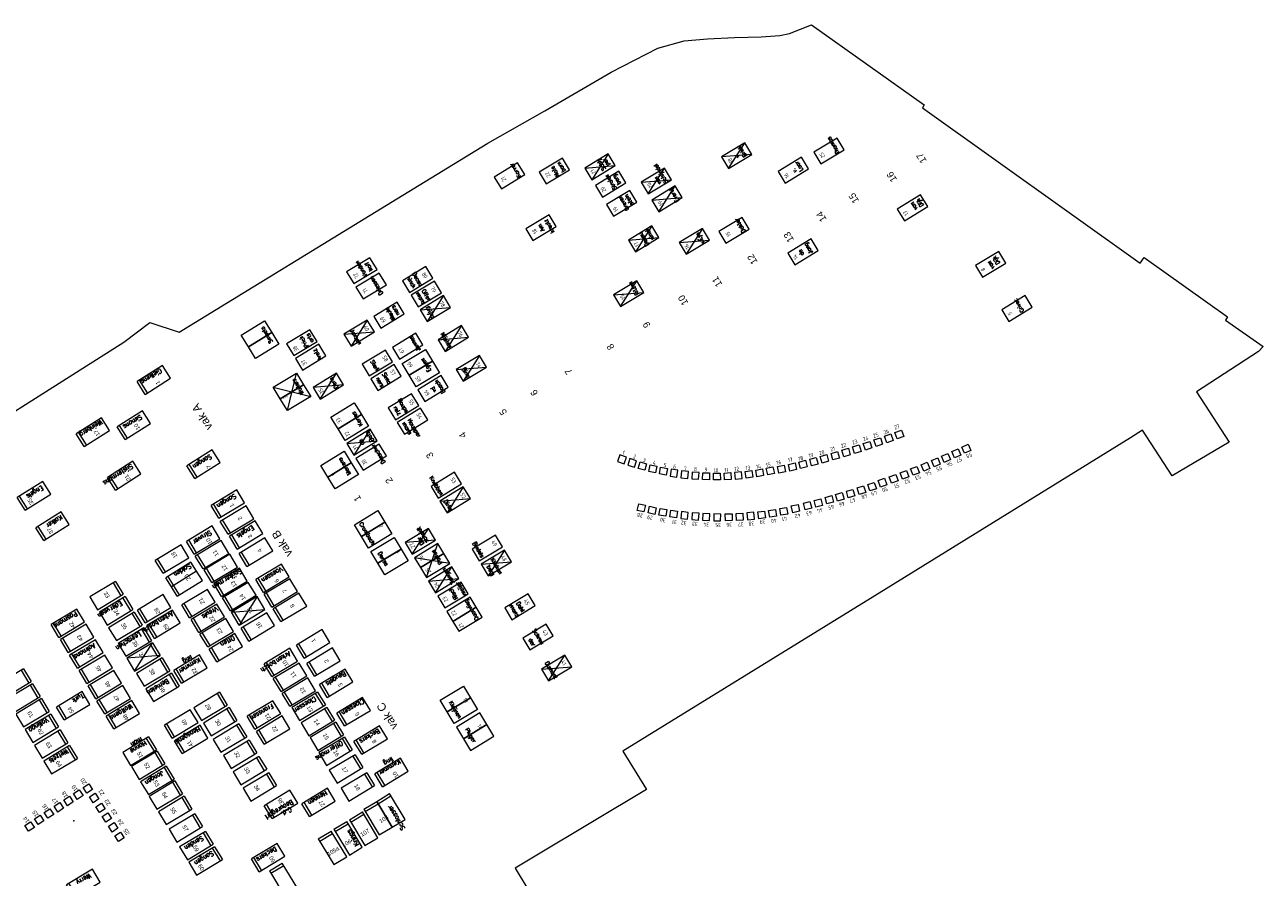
# Model space of a CAD drawing. Header units: metres. Extents: x 200982 to 204048, y 317766 to 321161.
# Tile 4 of 20: x 202531 to 202621, y 318221 to 318284. Entities that reach past the tile are written whole.
import ezdxf
from ezdxf.enums import TextEntityAlignment as Align

# ---------------------------------------------------------------- set-up
doc = ezdxf.new("R2010")
doc.units = ezdxf.units.M
doc.header["$MEASUREMENT"] = 0
for name, color, linetype, lineweight in [('Familiegraven', 140, 'Continuous', 13), ('Geruimd graf', 234, 'Continuous', 13), ('Namen burgelijke stand', 7, 'Continuous', 13), ('Nummers burgelijke stand', 7, 'Continuous', 13), ('Onbegroeid terreindeel', 7, 'Continuous', 13), ('Uit te geven graven', 12, 'Continuous', 13), ('Urnen', 200, 'Continuous', 13), ('Verhuurde graven', 150, 'Continuous', 13), ('Verwijderde graven', 1, 'Continuous', 13)]:
    doc.layers.add(name, color=color, linetype=linetype, lineweight=lineweight)
doc.styles.add('Style-arial', font='arial.shx')
doc.styles.add('Style-dim', font='dim.shx')
doc.styles.add('Style-font19', font='font19.shx')
doc.styles.add('Style-simplex', font='simplex.shx')

# ---------------------------------------------------------------- blocks, each defined once
blk = doc.blocks.new('*U4')
at = {"layer": 'Verhuurde graven', "linetype": 'Continuous'}
for p, q in [((0.066, 0.104), (-0.1226, -0.0096)), ((0.1226, 0.0098), (0.066, 0.104)), ((-0.0488, -0.0934), (-0.1054, 0.0008)), ((-0.0658, -0.1038), (0.1226, 0.0098)), ((-0.0658, -0.1038), (-0.1226, -0.0096))]:
    blk.add_line(p, q, dxfattribs=at)
blk = doc.blocks.new('*U6')
at = {"layer": 'Uit te geven graven', "linetype": 'Continuous'}
for p, q in [((0.066, 0.104), (-0.1226, -0.0096)), ((0.1226, 0.0097), (0.066, 0.104)), ((-0.0488, -0.0934), (-0.1055, 0.0007)), ((-0.0658, -0.1039), (0.1226, 0.0097)), ((-0.0658, -0.1039), (-0.1226, -0.0096))]:
    blk.add_line(p, q, dxfattribs=at)
blk = doc.blocks.new('*U7')
at = {"layer": 'Verwijderde graven', "linetype": 'Continuous'}
for p, q in [((0.066, 0.104), (-0.1226, -0.0096)), ((0.1226, 0.0098), (0.066, 0.104)), ((-0.0488, -0.0934), (-0.1054, 0.0008)), ((-0.0658, -0.1038), (0.1226, 0.0098)), ((-0.0658, -0.1038), (-0.1226, -0.0096))]:
    blk.add_line(p, q, dxfattribs=at)
blk = doc.blocks.new('*U12')
at = {"layer": 'Verwijderde graven', "linetype": 'Continuous'}
for p, q in [((0.066, 0.104), (-0.1226, -0.0095)), ((0.1225, 0.0098), (0.066, 0.104)), ((-0.0488, -0.0934), (-0.1054, 0.0008)), ((-0.0659, -0.1038), (0.1225, 0.0098)), ((-0.0659, -0.1038), (-0.1226, -0.0095))]:
    blk.add_line(p, q, dxfattribs=at)
blk = doc.blocks.new('*U14')
at = {"layer": 'Uit te geven graven', "linetype": 'Continuous'}
for p, q in [((0.066, 0.104), (-0.1226, -0.0096)), ((0.1227, 0.0098), (0.066, 0.104)), ((-0.0488, -0.0935), (-0.1054, 0.0007)), ((-0.0657, -0.1038), (0.1227, 0.0098)), ((-0.0657, -0.1038), (-0.1226, -0.0096))]:
    blk.add_line(p, q, dxfattribs=at)
blk = doc.blocks.new('*U198')
at = {"layer": 'Familiegraven', "linetype": 'Continuous'}
for p, q in [((0.066, 0.1041), (-0.1226, -0.0096)), ((0.1227, 0.0098), (0.066, 0.1041)), ((-0.0488, -0.0934), (-0.1053, 0.0008)), ((-0.0657, -0.1038), (0.1227, 0.0098)), ((-0.0657, -0.1038), (-0.1226, -0.0096))]:
    blk.add_line(p, q, dxfattribs=at)

msp = doc.modelspace()

# ---------------------------------------------------------------- linework, layer by layer
at = {"layer": 'Familiegraven', "linetype": 'Continuous'}
for p, q in [((202542.795, 318244.482), (202540.952, 318243.328)), ((202543.215, 318243.811), (202542.795, 318244.482)), ((202541.373, 318242.658), (202540.952, 318243.328)), ((202541.1, 318243.421), (202541.52, 318242.75)), ((202543.216, 318243.812), (202541.373, 318242.658)), ((202541.794, 318241.988), (202543.635, 318243.14)), ((202543.635, 318243.14), (202543.215, 318243.811)), ((202541.794, 318241.988), (202541.373, 318242.658)), ((202541.52, 318242.75), (202541.94, 318242.079))]:
    msp.add_line(p, q, dxfattribs=at)
at = {"layer": 'Familiegraven', "linetype": 'Continuous', "flags": 128}
for points in [[(202546.489, 318261.104), (202548.199, 318262.141), (202548.717, 318261.286), (202547.008, 318260.249)], [(202547.008, 318260.249), (202548.717, 318261.286), (202549.236, 318260.431), (202547.526, 318259.394)], [(202558.263, 318259.018), (202559.973, 318260.055), (202560.492, 318259.2), (202558.782, 318258.163)], [(202558.782, 318258.163), (202560.492, 318259.2), (202561.01, 318258.345), (202559.3, 318257.308)], [(202548.828, 318257.282), (202550.538, 318258.319), (202551.057, 318257.464), (202549.347, 318256.427)], [(202549.347, 318256.427), (202551.057, 318257.464), (202551.575, 318256.609), (202549.865, 318255.572)], [(202553.06, 318255.096), (202554.77, 318256.133), (202555.288, 318255.278), (202553.579, 318254.241)], [(202553.579, 318254.241), (202555.288, 318255.278), (202555.807, 318254.423), (202554.097, 318253.386)], [(202552.321, 318251.561), (202554.031, 318252.598), (202554.549, 318251.743), (202552.84, 318250.706)], [(202552.84, 318250.706), (202554.549, 318251.743), (202555.068, 318250.888), (202553.358, 318249.851)], [(202554.776, 318247.218), (202556.486, 318248.255), (202557.005, 318247.4), (202555.294, 318246.363)], [(202555.294, 318246.363), (202557.005, 318247.4), (202557.523, 318246.545), (202555.813, 318245.508)], [(202555.969, 318245.251), (202557.679, 318246.288), (202558.198, 318245.433), (202556.487, 318244.396)], [(202556.487, 318244.396), (202558.198, 318245.433), (202558.716, 318244.578), (202557.006, 318243.541)], [(202560.877, 318245.834), (202559.167, 318244.798), (202559.607, 318244.072), (202561.318, 318245.108)], [(202561.318, 318245.108), (202559.608, 318244.072), (202560.048, 318243.345), (202561.758, 318244.381)], [(202563.262, 318241.902), (202561.551, 318240.865), (202561.992, 318240.138), (202563.703, 318241.175)], [(202563.703, 318241.175), (202561.991, 318240.138), (202562.432, 318239.411), (202564.143, 318240.448)], [(202561.055, 318234.363), (202562.765, 318235.4), (202563.283, 318234.545), (202561.573, 318233.508)], [(202561.573, 318233.508), (202563.283, 318234.545), (202563.802, 318233.69), (202562.092, 318232.653)], [(202563.958, 318233.433), (202562.248, 318232.396), (202562.766, 318231.541), (202564.476, 318232.578)], [(202564.476, 318232.578), (202562.766, 318231.541), (202563.285, 318230.686), (202564.995, 318231.723)]]:
    msp.add_lwpolyline(points, close=True, dxfattribs=at)
at = {"layer": 'Geruimd graf'}
for p, q in [((202582.189, 318273.293), (202583.381, 318275.185)), ((202573.369, 318274.365), (202572.177, 318272.473)), ((202583.899, 318274.33), (202581.671, 318274.148)), ((202571.659, 318273.328), (202573.887, 318273.51)), ((202576.293, 318271.435), (202577.485, 318273.327)), ((202575.775, 318272.29), (202578.003, 318272.472)), ((202577.087, 318270.124), (202578.279, 318272.016)), ((202576.569, 318270.979), (202578.797, 318271.161)), ((202576.569, 318269.087), (202575.377, 318267.195)), ((202580.287, 318268.909), (202579.095, 318267.017)), ((202574.859, 318268.05), (202577.087, 318268.232)), ((202578.577, 318267.872), (202580.805, 318268.054)), ((202574.269, 318263.189), (202575.461, 318265.081)), ((202573.751, 318264.044), (202575.979, 318264.226)), ((202559.586, 318262.949), (202561.814, 318263.131)), ((202561.296, 318263.986), (202560.104, 318262.094)), ((202555.72, 318262.192), (202554.528, 318260.3)), ((202554.01, 318261.155), (202556.238, 318261.337)), ((202562.623, 318261.791), (202561.431, 318259.899)), ((202560.913, 318260.754), (202563.141, 318260.936)), ((202563.941, 318259.616), (202562.749, 318257.724)), ((202562.231, 318258.579), (202564.459, 318258.761)), ((202549.865, 318255.572), (202550.538, 318258.319)), ((202552.26, 318256.411), (202553.452, 318258.303)), ((202548.828, 318257.282), (202551.575, 318256.609)), ((202553.97, 318257.448), (202551.742, 318257.266)), ((202555.935, 318254.206), (202554.743, 318252.314)), ((202554.225, 318253.169), (202556.453, 318253.351)), ((202562.755, 318249.979), (202561.563, 318248.087)), ((202561.045, 318248.942), (202563.273, 318249.124)), ((202559.011, 318245.055), (202560.203, 318246.947)), ((202560.721, 318246.092), (202558.493, 318245.91)), ((202560.048, 318243.345), (202560.877, 318245.835)), ((202565.773, 318245.358), (202564.581, 318243.466)), ((202561.758, 318244.381), (202559.167, 318244.798)), ((202560.721, 318242.233), (202561.914, 318244.125)), ((202564.063, 318244.321), (202566.291, 318244.503)), ((202560.203, 318243.088), (202562.432, 318243.27)), ((202547.65, 318241.948), (202546.332, 318239.87)), ((202545.764, 318240.812), (202548.216, 318241.006)), ((202538.664, 318236.495), (202539.982, 318238.573)), ((202540.55, 318237.631), (202538.098, 318237.437)), ((202568.487, 318236.632), (202570.715, 318236.814)), ((202569.005, 318235.777), (202570.197, 318237.669))]:
    msp.add_line(p, q, dxfattribs=at)
at = {"layer": 'Onbegroeid terreindeel', "flags": 128}
msp.add_lwpolyline([(202507.024, 318241.058), (202537.888, 318260.59), (202539.797, 318262.015), (202541.932, 318261.325), (202557.873, 318271.077), (202564.542, 318275.157), (202568.719, 318277.51), (202573.588, 318280.34), (202577.003, 318282.095), (202578.93, 318282.651), (202580.636, 318282.793), (202582.623, 318282.886), (202583.605, 318282.91), (202584.587, 318282.935), (202585.944, 318283.026), (202586.666, 318283.186), (202588.277, 318283.818), (202596.521, 318277.962), (202596.405, 318277.731), (202612.349, 318266.368), (202612.643, 318266.772), (202618.743, 318262.426), (202618.601, 318262.193), (202621.365, 318260.26), (202621.024, 318259.907), (202616.471, 318256.949), (202618.869, 318253.259), (202614.684, 318250.797), (202612.513, 318254.14), (202611.632, 318253.568), (202592.905, 318242.013), (202574.446, 318230.624), (202576.175, 318227.823), (202568.139, 318223.012), (202566.563, 318222.062), (202584.727, 318191.98)], dxfattribs=at)
at = {"layer": 'Urnen', "linetype": 'Continuous', "flags": 128}
for points in [[(202595.021, 318253.669), (202594.552, 318253.499), (202594.381, 318253.97), (202594.852, 318254.14)], [(202592.691, 318252.837), (202592.216, 318252.683), (202592.061, 318253.159), (202592.537, 318253.314)], [(202593.473, 318253.105), (202592.998, 318252.951), (202592.843, 318253.427), (202593.319, 318253.582)], [(202594.248, 318253.388), (202593.779, 318253.218), (202593.608, 318253.689), (202594.079, 318253.859)], [(202599.944, 318252.645), (202599.488, 318252.444), (202599.285, 318252.902), (202599.743, 318253.104)], [(202574.059, 318251.855), (202574.529, 318251.684), (202574.7, 318252.154), (202574.23, 318252.325)], [(202589.524, 318251.869), (202589.045, 318251.728), (202588.903, 318252.208), (202589.383, 318252.349)], [(202590.319, 318252.096), (202589.84, 318251.955), (202589.698, 318252.435), (202590.178, 318252.576)], [(202591.111, 318252.33), (202590.632, 318252.189), (202590.49, 318252.669), (202590.97, 318252.81)], [(202591.905, 318252.582), (202591.429, 318252.432), (202591.278, 318252.909), (202591.755, 318253.06)], [(202598.447, 318251.982), (202597.991, 318251.78), (202597.788, 318252.239), (202598.247, 318252.44)], [(202599.203, 318252.308), (202598.747, 318252.107), (202598.544, 318252.565), (202599.003, 318252.767)], [(202574.811, 318251.578), (202575.287, 318251.426), (202575.439, 318251.902), (202574.963, 318252.054)], [(202576.186, 318251.681), (202576.054, 318251.199), (202575.572, 318251.331), (202575.704, 318251.813)], [(202576.941, 318251.49), (202576.829, 318251.003), (202576.342, 318251.115), (202576.454, 318251.602)], [(202577.704, 318251.33), (202577.612, 318250.839), (202577.121, 318250.931), (202577.213, 318251.422)], [(202584.18, 318251.22), (202584.676, 318251.305), (202584.76, 318250.812), (202584.264, 318250.727)], [(202585.545, 318250.97), (202585.056, 318250.865), (202584.951, 318251.354), (202585.44, 318251.459)], [(202586.359, 318251.093), (202585.87, 318250.988), (202585.765, 318251.477), (202586.254, 318251.582)], [(202587.174, 318251.251), (202586.687, 318251.136), (202586.572, 318251.623), (202587.059, 318251.738)], [(202587.951, 318251.445), (202587.467, 318251.322), (202587.343, 318251.806), (202587.827, 318251.93)], [(202588.746, 318251.653), (202588.263, 318251.525), (202588.134, 318252.009), (202588.617, 318252.137)], [(202596.169, 318251.014), (202595.705, 318250.832), (202595.522, 318251.298), (202595.988, 318251.48)], [(202596.949, 318251.334), (202596.49, 318251.138), (202596.293, 318251.598), (202596.753, 318251.795)], [(202597.704, 318251.651), (202597.244, 318251.46), (202597.052, 318251.923), (202597.514, 318252.114)], [(202578.401, 318250.707), (202578.474, 318251.202), (202577.979, 318251.275), (202577.906, 318250.78)], [(202578.698, 318250.659), (202579.195, 318250.607), (202579.247, 318251.104), (202578.75, 318251.156)], [(202579.493, 318250.571), (202579.992, 318250.539), (202580.024, 318251.038), (202579.525, 318251.07)], [(202580.792, 318250.504), (202580.292, 318250.516), (202580.304, 318251.016), (202580.804, 318251.004)], [(202581.581, 318251.001), (202581.589, 318250.501), (202581.089, 318250.493), (202581.081, 318250.993)], [(202581.885, 318250.502), (202581.856, 318251.001), (202582.355, 318251.03), (202582.384, 318250.531)], [(202582.677, 318250.543), (202583.175, 318250.592), (202583.126, 318251.09), (202582.628, 318251.041)], [(202583.967, 318250.686), (202583.472, 318250.617), (202583.403, 318251.112), (202583.898, 318251.181)], [(202593.796, 318250.143), (202593.327, 318249.973), (202593.156, 318250.444), (202593.627, 318250.614)], [(202594.609, 318250.419), (202594.14, 318250.249), (202593.969, 318250.72), (202594.44, 318250.89)], [(202595.395, 318250.721), (202594.926, 318250.551), (202594.755, 318251.022), (202595.226, 318251.192)], [(202590.032, 318249.427), (202590.513, 318249.572), (202590.657, 318249.093), (202590.176, 318248.948)], [(202590.82, 318249.666), (202591.303, 318249.804), (202591.44, 318249.323), (202590.957, 318249.185)], [(202591.608, 318249.905), (202592.086, 318250.06), (202592.239, 318249.584), (202591.761, 318249.429)], [(202592.386, 318250.16), (202592.863, 318250.316), (202593.018, 318249.84), (202592.541, 318249.684)], [(202576.094, 318248.642), (202575.982, 318248.155), (202575.495, 318248.267), (202575.607, 318248.754)], [(202576.895, 318248.463), (202576.789, 318247.974), (202576.3, 318248.081), (202576.407, 318248.569)], [(202586.787, 318248.586), (202587.279, 318248.694), (202587.385, 318248.205), (202586.893, 318248.097)], [(202587.67, 318248.786), (202588.156, 318248.913), (202588.282, 318248.429), (202587.796, 318248.302)], [(202588.455, 318248.986), (202588.941, 318249.113), (202589.067, 318248.629), (202588.581, 318248.502)], [(202589.268, 318249.217), (202589.752, 318249.35), (202589.884, 318248.868), (202589.4, 318248.734)], [(202577.67, 318248.321), (202577.584, 318247.829), (202577.092, 318247.915), (202577.178, 318248.407)], [(202578.456, 318248.202), (202578.382, 318247.708), (202577.888, 318247.781), (202577.962, 318248.275)], [(202578.69, 318247.674), (202579.187, 318247.622), (202579.239, 318248.119), (202578.742, 318248.171)], [(202579.491, 318247.593), (202579.989, 318247.555), (202580.027, 318248.053), (202579.529, 318248.091)], [(202580.291, 318247.537), (202580.79, 318247.515), (202580.812, 318248.014), (202580.313, 318248.036)], [(202581.106, 318247.506), (202581.605, 318247.497), (202581.614, 318247.996), (202581.115, 318248.005)], [(202581.956, 318247.501), (202581.943, 318248.001), (202582.443, 318248.013), (202582.456, 318247.514)], [(202582.77, 318247.527), (202582.741, 318248.026), (202583.24, 318248.055), (202583.269, 318247.556)], [(202583.583, 318247.581), (202584.081, 318247.626), (202584.037, 318248.124), (202583.538, 318248.079)], [(202584.897, 318247.724), (202584.402, 318247.655), (202584.333, 318248.15), (202584.828, 318248.219)], [(202585.125, 318248.251), (202585.621, 318248.336), (202585.705, 318247.843), (202585.209, 318247.758)], [(202585.945, 318248.401), (202586.441, 318248.486), (202586.525, 318247.993), (202586.029, 318247.908)]]:
    msp.add_lwpolyline(points, close=True, dxfattribs=at)
at = {"layer": 'Urnen', "color": 200, "linetype": 'Continuous', "lineweight": 13, "flags": 128}
for points in [[(202534.47, 318227.107), (202534.198, 318227.527), (202534.618, 318227.799), (202534.89, 318227.379)], [(202535.174, 318227.563), (202534.902, 318227.983), (202535.322, 318228.255), (202535.594, 318227.835)], [(202533.039, 318226.181), (202532.767, 318226.601), (202533.187, 318226.873), (202533.459, 318226.453)], [(202533.754, 318226.644), (202533.482, 318227.064), (202533.902, 318227.336), (202534.174, 318226.916)], [(202535.627, 318226.864), (202535.355, 318227.284), (202535.775, 318227.556), (202536.047, 318227.136)], [(202536.094, 318226.142), (202535.822, 318226.562), (202536.242, 318226.834), (202536.514, 318226.414)], [(202531.607, 318225.255), (202531.335, 318225.675), (202531.755, 318225.947), (202532.027, 318225.527)], [(202532.323, 318225.718), (202532.051, 318226.138), (202532.471, 318226.41), (202532.743, 318225.99)], [(202536.566, 318225.439), (202536.294, 318225.859), (202536.714, 318226.131), (202536.986, 318225.711)], [(202530.905, 318224.769), (202530.633, 318225.189), (202531.053, 318225.461), (202531.325, 318225.041)], [(202537.033, 318224.716), (202536.761, 318225.136), (202537.181, 318225.408), (202537.453, 318224.988)], [(202537.486, 318224.017), (202537.214, 318224.437), (202537.634, 318224.709), (202537.906, 318224.289)]]:
    msp.add_lwpolyline(points, close=True, dxfattribs=at)
at = {"layer": 'Urnen', "color": 200, "linetype": 'Continuous', "lineweight": 0}
msp.add_point((202534.217, 318225.544), dxfattribs=at)
at = {"layer": 'Verhuurde graven', "color": 150, "linetype": 'Continuous', "lineweight": 13, "flags": 128}
for points in [[(202583.381, 318275.185), (202581.671, 318274.148), (202582.189, 318273.293), (202583.899, 318274.33)], [(202590.147, 318275.528), (202588.437, 318274.491), (202588.955, 318273.636), (202590.665, 318274.673)], [(202570.021, 318274.054), (202568.311, 318273.017), (202568.829, 318272.162), (202570.539, 318273.199)], [(202573.369, 318274.365), (202571.659, 318273.328), (202572.177, 318272.473), (202573.887, 318273.51)], [(202587.539, 318274.121), (202585.829, 318273.084), (202586.347, 318272.229), (202588.057, 318273.266)], [(202566.734, 318273.703), (202565.024, 318272.666), (202565.542, 318271.811), (202567.252, 318272.848)], [(202574.141, 318273.091), (202572.431, 318272.054), (202572.949, 318271.199), (202574.659, 318272.236)], [(202577.485, 318273.327), (202575.775, 318272.29), (202576.293, 318271.435), (202578.003, 318272.472)], [(202574.962, 318271.697), (202573.252, 318270.66), (202573.77, 318269.805), (202575.48, 318270.842)], [(202578.279, 318272.016), (202576.569, 318270.979), (202577.087, 318270.124), (202578.797, 318271.161)], [(202596.261, 318271.357), (202594.551, 318270.32), (202595.069, 318269.465), (202596.779, 318270.502)], [(202569.049, 318269.905), (202567.339, 318268.868), (202567.857, 318268.013), (202569.567, 318269.05)], [(202583.186, 318269.715), (202581.476, 318268.678), (202581.994, 318267.823), (202583.704, 318268.86)], [(202576.569, 318269.087), (202574.859, 318268.05), (202575.377, 318267.195), (202577.087, 318268.232)], [(202580.287, 318268.909), (202578.577, 318267.872), (202579.095, 318267.017), (202580.805, 318268.054)], [(202588.231, 318268.136), (202586.521, 318267.099), (202587.039, 318266.244), (202588.749, 318267.281)], [(202555.918, 318266.76), (202554.208, 318265.723), (202554.726, 318264.868), (202556.436, 318265.905)], [(202601.983, 318267.23), (202600.273, 318266.193), (202600.791, 318265.338), (202602.501, 318266.375)], [(202560.001, 318266.112), (202558.291, 318265.075), (202558.809, 318264.22), (202560.519, 318265.257)], [(202556.599, 318265.634), (202554.889, 318264.597), (202555.407, 318263.742), (202557.117, 318264.779)], [(202560.644, 318265.058), (202558.934, 318264.021), (202559.452, 318263.166), (202561.162, 318264.203)], [(202575.461, 318265.081), (202573.751, 318264.044), (202574.269, 318263.189), (202575.979, 318264.226)], [(202557.902, 318263.5), (202556.192, 318262.463), (202556.71, 318261.608), (202558.42, 318262.645)], [(202561.296, 318263.986), (202559.586, 318262.949), (202560.104, 318262.094), (202561.814, 318263.131)], [(202603.917, 318263.991), (202602.207, 318262.954), (202602.725, 318262.099), (202604.435, 318263.136)], [(202555.72, 318262.192), (202554.01, 318261.155), (202554.528, 318260.3), (202556.238, 318261.337)], [(202551.521, 318261.487), (202549.811, 318260.45), (202550.329, 318259.595), (202552.039, 318260.632)], [(202562.623, 318261.791), (202560.913, 318260.754), (202561.431, 318259.899), (202563.141, 318260.936)], [(202552.165, 318260.425), (202550.455, 318259.388), (202550.973, 318258.533), (202552.683, 318259.57)], [(202559.273, 318261.237), (202557.563, 318260.2), (202558.081, 318259.345), (202559.791, 318260.382)], [(202557.05, 318259.999), (202555.34, 318258.962), (202555.858, 318258.107), (202557.568, 318259.144)], [(202563.941, 318259.616), (202562.231, 318258.579), (202562.749, 318257.724), (202564.459, 318258.761)], [(202557.692, 318258.94), (202555.982, 318257.903), (202556.5, 318257.048), (202558.21, 318258.085)], [(202553.452, 318258.303), (202551.742, 318257.266), (202552.26, 318256.411), (202553.97, 318257.448)], [(202561.136, 318258.129), (202559.426, 318257.092), (202559.944, 318256.237), (202561.654, 318257.274)], [(202558.97, 318256.798), (202557.26, 318255.761), (202557.778, 318254.906), (202559.488, 318255.943)], [(202559.627, 318255.748), (202557.917, 318254.711), (202558.435, 318253.856), (202560.145, 318254.893)], [(202555.935, 318254.206), (202554.225, 318253.169), (202554.743, 318252.314), (202556.453, 318253.351)], [(202556.599, 318253.111), (202554.889, 318252.074), (202555.407, 318251.219), (202557.117, 318252.256)], [(202562.104, 318251.053), (202560.394, 318250.016), (202560.912, 318249.161), (202562.622, 318250.198)], [(202562.755, 318249.979), (202561.045, 318248.942), (202561.563, 318248.087), (202563.273, 318249.124)], [(202560.203, 318246.947), (202558.493, 318245.91), (202559.011, 318245.055), (202560.721, 318246.092)], [(202565.103, 318246.462), (202563.393, 318245.425), (202563.911, 318244.57), (202565.621, 318245.607)], [(202565.773, 318245.358), (202564.063, 318244.321), (202564.581, 318243.466), (202566.291, 318244.503)], [(202561.914, 318244.125), (202560.203, 318243.088), (202560.721, 318242.233), (202562.432, 318243.27)], [(202562.588, 318243.013), (202560.877, 318241.976), (202561.395, 318241.121), (202563.106, 318242.158)], [(202567.497, 318242.155), (202565.787, 318241.118), (202566.305, 318240.263), (202568.015, 318241.3)], [(202568.821, 318239.938), (202567.111, 318238.901), (202567.629, 318238.046), (202569.339, 318239.083)], [(202570.197, 318237.669), (202568.487, 318236.632), (202569.005, 318235.777), (202570.715, 318236.814)]]:
    msp.add_lwpolyline(points, close=True, dxfattribs=at)

# ---------------------------------------------------------------- block references
at = {"layer": 'Familiegraven', "linetype": 'Continuous', "xscale": 10.0000197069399, "yscale": 10.0000197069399, "zscale": 10.0000197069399, "rotation": 269.9357226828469}
for p in [(202556.504, 318225.733), (202557.447, 318226.301)]:
    msp.add_blockref('*U198', p, dxfattribs=at)
at = {"layer": 'Uit te geven graven', "linetype": 'Continuous', "xscale": 10, "yscale": 10, "zscale": 10}
msp.add_blockref('*U6', (202550.054, 318241.159), dxfattribs=at)
for name, p, rotation in [('*U6', (202545.659, 318231.595), 180), ('*U6', (202546.399, 318230.412), 180), ('*U14', (202547.121, 318229.213), 180), ('*U6', (202554.164, 318229.339), 180), ('*U6', (202547.843, 318228.014), 180), ('*U6', (202555.025, 318228.02), 180), ('*U6', (202549.586, 318221.211), 270)]:
    msp.add_blockref(name, p, dxfattribs=dict(at, rotation=rotation))
at = {"layer": 'Verhuurde graven', "linetype": 'Continuous'}
for p, xscale, yscale, zscale, rotation in [((202540.078, 318257.813), 10.00000007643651, 10.00000007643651, 10.00000007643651, 1.248744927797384), ((202535.604, 318253.998), 10.00000007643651, 10.00000007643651, 10.00000007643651, 1.248744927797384), ((202543.726, 318251.653), 10.00000007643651, 10.00000007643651, 10.00000007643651, 1.248744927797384), ((202537.912, 318250.807), 10.00000007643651, 10.00000007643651, 10.00000007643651, 1.248744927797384), ((202532.648, 318247.108), 10.00000007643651, 10.00000007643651, 10.00000007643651, 1.248744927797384), ((202536.612, 318242.024), 10, 10, 10, 180), ((202537.326, 318240.91), 10, 10, 10, 180), ((202537.992, 318239.768), 10, 10, 10, 180), ((202538.689, 318238.626), 10, 10, 10, 180), ((202539.324, 318237.535), 10, 10, 10, 180), ((202529.869, 318235.633), 10, 10, 10, 180), ((202530.53, 318234.532), 10, 10, 10, 180), ((202544.228, 318233.918), 10, 10, 10, 180), ((202551.421, 318233.926), 10, 10, 10, 180), ((202531.187, 318233.45), 10, 10, 10, 180), ((202531.866, 318232.312), 10, 10, 10, 180), ((202544.936, 318232.786), 10, 10, 10, 180), ((202552.1, 318232.806), 10, 10, 10, 180), ((202552.755, 318231.726), 10, 10, 10, 180), ((202532.562, 318231.152), 10, 10, 10, 180), ((202539.038, 318230.637), 10, 10, 10, 180), ((202553.391, 318230.633), 10, 10, 10, 180), ((202533.25, 318230.012), 10, 10, 10, 180), ((202539.664, 318229.602), 10, 10, 10, 180), ((202540.337, 318228.495), 10, 10, 10, 180), ((202540.961, 318227.422), 10, 10, 10, 180), ((202541.64, 318226.303), 10, 10, 10, 180), ((202542.419, 318225.012), 10, 10, 10, 180), ((202555.453, 318224.958), 10, 10, 10, 270), ((202554.311, 318224.259), 10, 10, 10, 270), ((202543.197, 318223.721), 10, 10, 10, 180), ((202553.169, 318223.561), 10, 10, 10, 270), ((202543.876, 318222.602), 10, 10, 10, 180)]:
    msp.add_blockref('*U4', p, dxfattribs=dict(at, xscale=xscale, yscale=yscale, zscale=zscale, rotation=rotation))
at = {"layer": 'Verhuurde graven', "linetype": 'Continuous', "xscale": 10, "yscale": 10, "zscale": 10}
for p in [(202545.506, 318248.724), (202546.175, 318247.558), (202543.687, 318246.094), (202546.839, 318246.463), (202544.341, 318245.015), (202547.561, 318245.205), (202541.414, 318244.698), (202544.988, 318244.02), (202545.697, 318242.996), (202548.774, 318243.298), (202543.345, 318241.442), (202546.343, 318241.952), (202544.041, 318240.367), (202546.99, 318240.908), (202533.785, 318240.004), (202540.781, 318239.931), (202547.703, 318239.733), (202534.464, 318238.896), (202551.759, 318238.493), (202535.135, 318237.756), (202545.35, 318238.209), (202542.773, 318236.646), (202549.379, 318237.131), (202552.512, 318237.159), (202535.825, 318236.629), (202550.059, 318236.046), (202536.483, 318235.509), (202553.433, 318235.604), (202537.137, 318234.398), (202542.09, 318232.629), (202542.817, 318231.499), (202555.966, 318231.447), (202549.396, 318226.735), (202552.147, 318226.884), (202548.456, 318222.845), (202534.916, 318220.952)]:
    msp.add_blockref('*U4', p, dxfattribs=at)
at = {"layer": 'Verwijderde graven', "linetype": 'Continuous'}
for name, p, xscale, yscale, zscale, rotation in [('*U12', (202538.607, 318254.497), 10.00000007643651, 10.00000007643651, 10.00000007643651, 1.248744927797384), ('*U12', (202531.3, 318249.331), 10.00000007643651, 10.00000007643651, 10.00000007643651, 1.248744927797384), ('*U7', (202540.031, 318236.431), 10, 10, 10, 180), ('*U7', (202540.721, 318235.303), 10, 10, 10, 180)]:
    msp.add_blockref(name, p, dxfattribs=dict(at, xscale=xscale, yscale=yscale, zscale=zscale, rotation=rotation))
at = {"layer": 'Verwijderde graven', "linetype": 'Continuous', "xscale": 10, "yscale": 10, "zscale": 10}
for p in [(202549.386, 318242.216), (202540.097, 318241.058), (202544.685, 318239.305), (202550.697, 318234.957), (202534.164, 318233.96), (202537.801, 318233.303), (202548.15, 318233.292), (202554.719, 318233.52), (202548.824, 318232.181), (202557.495, 318229.071)]:
    msp.add_blockref('*U12', p, dxfattribs=at)

# ---------------------------------------------------------------- texts
at = {"layer": 'Namen burgelijke stand', "linetype": 'Continuous', "style": 'Style-simplex', "width": 0.9}
for s, rotation, p in [('Brink', 121.22469, (202583.182, 318274.556)), ('Thomas', 121.22469, (202589.862, 318274.983)), ('Schly', 121.22469, (202572.84, 318273.578)), ('per', 121.22469, (202573.214, 318273.745)), ('v.', 121.22469, (202582.799, 318274.208)), ('Korver', 121.22469, (202566.563, 318273.157)), ('Note', 121.22469, (202569.466, 318273.076)), ('born', 121.22469, (202569.918, 318273.409)), ('Schijndel', 121.22469, (202577.227, 318272.908)), ('v.', 121.22469, (202587.001, 318273.132)), ('Laar', 121.22469, (202587.341, 318273.455)), ('Strolen', 121.22469, (202573.56, 318272.29)), ('berg', 121.22469, (202573.977, 318272.485)), ('van', 121.22469, (202576.995, 318272.41)), ('Greven', 121.22469, (202574.481, 318270.769)), ('stein', 121.22469, (202574.874, 318271.006)), ('Evertz', 121.22469, (202578.177, 318271.344)), ('van', 121.22469, (202595.767, 318270.539)), ('Dijk', 121.22469, (202596.2, 318270.803)), ('kreutz', 121.22469, (202569.039, 318269.074)), ('Dokter', 121.22469, (202583.032, 318269.117)), ('Am', 121.22469, (202568.455, 318268.957)), ('Deceu', 121.22469, (202575.976, 318268.109)), ('ninck', 121.22469, (202576.401, 318268.487)), ('v.Eys', 121.22469, (202580.099, 318268.171)), ('Jong', 121.22469, (202588.019, 318267.449)), ('de', 121.22469, (202587.498, 318267.132)), ('Dijk', 121.22469, (202601.789, 318266.585)), ('Vonden', 121.22469, (202555.264, 318265.952)), ('hoff', 121.22469, (202555.819, 318266.113)), ('van', 121.22469, (202601.408, 318266.234)), ('Driessen', 121.22469, (202556.366, 318264.72)), ('ninck', 301.22469, (202558.945, 318264.976)), ('Deceu', 301.22469, (202559.406, 318265.197)), ('Ritzen', 121.22469, (202575.249, 318264.518)), ('mans', 301.22469, (202559.657, 318263.803)), ('Offer', 301.22469, (202560.048, 318264.041)), ('Meule', 121.22469, (202557.377, 318262.66)), ('ners', 121.22469, (202557.769, 318262.897)), ('Frijns', 301.22469, (202560.359, 318262.743)), ('Grivec', 121.22469, (202603.453, 318263.259)), ('Smeets', 121.22469, (202548.337, 318261.101)), ('Jansen', 301.22469, (202554.892, 318260.975)), ('Nijsten', 301.22469, (202561.527, 318260.718)), ('Prick', 121.22469, (202551.067, 318260.616)), ('arts', 121.22469, (202551.502, 318260.88)), ('Jennes', 121.22469, (202559.175, 318260.48)), ('Aretz', 121.22469, (202552.057, 318259.671)), ('Sterk', 301.22469, (202556.296, 318258.855)), ('Eggen', 121.22469, (202560.01, 318258.907)), ('Birro', 301.22469, (202562.976, 318258.327)), ('Wolters', 121.22469, (202550.629, 318257.32)), ('Derix', 121.22469, (202553.251, 318257.602)), ('ners', 301.22469, (202556.668, 318257.654)), ('Simo', 301.22469, (202557.146, 318257.944)), ('Bosch', 121.22469, (202561.028, 318257.325)), ('vd', 121.22469, (202560.567, 318257.105)), ('retz', 301.22469, (202557.933, 318255.567)), ('Houpe', 301.22469, (202558.357, 318255.944)), ('Kerres', 121.22469, (202554.971, 318254.96)), ('Houpper', 301.22469, (202559.175, 318254.3)), ('Bats', 121.22469, (202555.876, 318253.666)), ('mans', 301.22469, (202558.653, 318254.281)), ('de', 121.22469, (202555.293, 318253.254)), ('Drescher', 121.22469, (202556.526, 318252.397)), ('Mertens', 121.22469, (202554.045, 318251.488)), ('Knubben', 301.22469, (202560.792, 318250.064)), ('Dirks', 301.22469, (202561.662, 318248.63)), ('Crombach', 301.22469, (202555.718, 318246.572)), ('scheidt', 121.22469, (202559.763, 318246.469)), ('Dor', 121.22469, (202559.617, 318246.022)), ('Bindels', 301.22469, (202563.864, 318245.39)), ('Derise', 301.22469, (202556.894, 318244.729)), ('Paffen', 121.22469, (202560.807, 318244.844)), ('Sangen', 121.22469, (202561.65, 318243.451)), ('berg', 301.22469, (202564.787, 318243.868)), ('Klinken', 301.22469, (202565.195, 318244.176)), ('Risch', 121.22469, (202562.004, 318242.182)), ('meijer', 121.22469, (202562.571, 318242.525)), ('Quadvlieg', 121.22469, (202563.334, 318240.968)), ('mans', 301.22469, (202566.508, 318240.931)), ('Dahl', 301.22469, (202566.943, 318241.194)), ('Schreu', 301.22469, (202568.26, 318239.022)), ('der', 301.22469, (202567.791, 318238.618)), ('Dumont', 301.22469, (202569.212, 318236.568)), ('Kleijnen', 301.22469, (202562.173, 318233.668)), ('Pluger', 301.22469, (202563.306, 318231.798))]:
    msp.add_text(s, height=0.3, rotation=rotation, dxfattribs=at).set_placement(p, align=Align.MIDDLE_CENTER)
at = {"layer": 'Namen burgelijke stand', "linetype": 'Continuous', "lineweight": 0, "style": 'Style-simplex', "width": 0.857148}
for s, rotation, p in [('Gielkens', 212.24315, (202539.812, 318258.229)), ('Simons', 212.24315, (202538.435, 318254.886)), ('Weinberg', 212.24315, (202535.388, 318254.409)), ('Sangen', 212.24315, (202543.536, 318251.98)), ('Sijstermans', 212.24315, (202537.371, 318251.024)), ('Engels', 212.24315, (202531.277, 318249.74)), ('Kalker', 212.24315, (202532.707, 318247.591)), ('Werry', 210.99952, (202534.863, 318221.413))]:
    msp.add_text(s, height=0.35, rotation=rotation, dxfattribs=at).set_placement(p, align=Align.CENTER)
for s, rotation, p in [('Sangen', 211.23774, (202545.411, 318248.947)), ('Struver', 211.23774, (202543.631, 318246.278)), ('Engels', 211.23774, (202546.795, 318246.688)), ('Salden', 211.23774, (202542.184, 318243.875)), ('Vaessen', 211.23774, (202548.747, 318243.546)), ('man', 211.23774, (202544.818, 318242.839)), ('Spijker', 211.23774, (202545.894, 318243.495)), ('Eder', 211.23774, (202537.327, 318241.253)), ('Pasmans', 211.23774, (202533.615, 318240.241)), ('veen', 211.23774, (202536.433, 318240.758)), ('Arken', 211.23774, (202540.971, 318240.424)), ('Vreuls', 211.23774, (202544.195, 318240.755)), ('bosch', 211.23774, (202539.877, 318239.763)), ('schen', 211.23774, (202537.861, 318238.454)), ('Leer', 211.23774, (202538.746, 318238.985)), ('Otten', 211.23774, (202545.497, 318238.685)), ('Aalmans', 211.23774, (202535.015, 318237.942)), ('Arken', 211.23774, (202549.571, 318237.507)), ('Kemmer', 211.23774, (202542.701, 318236.889)), ('ling', 211.23774, (202542.556, 318237.346)), ('bosch', 211.23774, (202548.494, 318236.852)), ('Bemelen', 211.23774, (202540.388, 318235.34)), ('Beugels', 211.23774, (202553.434, 318235.932)), ('Turk', 211.23774, (202534.538, 318234.512)), ('Woltgens', 211.23774, (202537.689, 318233.489)), ('Franssen', 211.23774, (202547.994, 318233.489)), ('Claessen', 211.23774, (202551.149, 318234.027)), ('Claessen', 211.23774, (202554.673, 318233.855)), ('Vallinga', 211.23774, (202531.656, 318232.536)), ('Hensgens', 211.23774, (202542.594, 318231.774)), ('Beckers', 211.23774, (202555.901, 318231.729)), ('Hanne', 211.23774, (202538.956, 318230.925)), ('man', 211.23774, (202538.831, 318231.307)), ('Offer', 211.23774, (202553.452, 318230.989)), ('Wetzels', 211.23774, (202533.115, 318230.263)), ('mans', 211.23774, (202552.463, 318230.347)), ('Kemmer', 211.23774, (202557.369, 318229.447)), ('ling', 211.23774, (202557.28, 318229.883)), ('Jongen', 211.23774, (202540.117, 318228.659)), ('Hennen', 211.23774, (202552.089, 318227.201)), ('Beauregart', 211.23774, (202549.274, 318226.342)), ('G.d.', 211.23774, (202549.8, 318226.201)), ('Schlosser', 121.23774, (202557.84, 318225.753)), ('Senden', 211.23774, (202543.021, 318223.896)), ('Krings', 121.23774, (202554.649, 318224.287)), ('Sangen', 211.23774, (202543.763, 318222.79)), ('Deckers', 211.23774, (202548.351, 318223.089))]:
    msp.add_text(s, height=0.35, rotation=rotation, dxfattribs=at).set_placement(p, align=Align.MIDDLE_CENTER)
at = {"layer": 'Nummers burgelijke stand', "linetype": 'Continuous', "style": 'Style-dim', "width": 0.9}
for s, rotation, p in [('18', 121.22586, (202582.32, 318273.867)), ('25', 121.22586, (202589.045, 318274.263)), ('22', 121.22586, (202568.942, 318272.848)), ('21', 121.22586, (202572.266, 318273.066)), ('21', 121.22586, (202565.708, 318272.512)), ('20', 121.22586, (202576.432, 318272.065)), ('16', 121.22586, (202586.439, 318272.767)), ('20', 121.22586, (202573.009, 318271.757)), ('19', 121.22586, (202573.912, 318270.311)), ('19', 121.22586, (202577.209, 318270.743)), ('13', 121.22586, (202595.171, 318270.022)), ('18', 121.22586, (202567.994, 318268.701)), ('15', 121.22586, (202582.182, 318268.483)), ('17', 121.22586, (202575.446, 318267.738)), ('16', 121.22586, (202579.131, 318267.564)), ('14', 121.22586, (202587.086, 318266.812)), ('8', 121.22586, (202600.852, 318265.903)), ('72', 121.22586, (202554.895, 318265.457)), ('80', 301.22586, (202559.928, 318265.473)), ('71', 121.22586, (202555.568, 318264.356)), ('79', 301.22586, (202560.563, 318264.429)), ('15', 121.22586, (202574.429, 318263.88)), ('78', 301.22586, (202561.209, 318263.359)), ('69', 121.22586, (202556.853, 318262.222)), ('5', 121.22586, (202602.811, 318262.677)), ('60', 301.22586, (202555.655, 318261.599)), ('76', 301.22586, (202562.529, 318261.165)), ('1', 121.22586, (202547.329, 318260.406)), ('38', 121.22586, (202550.468, 318260.098)), ('58', 301.22586, (202557.034, 318259.38)), ('67', 121.22586, (202558.22, 318259.955)), ('37', 121.22586, (202551.081, 318259.088)), ('57', 301.22586, (202557.593, 318258.364)), ('66', 121.22586, (202558.835, 318258.936)), ('74', 301.22586, (202563.862, 318258.912)), ('65', 121.22586, (202559.457, 318257.885)), ('35', 121.22586, (202552.347, 318256.999)), ('64', 121.22586, (202560.061, 318256.868)), ('3', 121.22586, (202549.713, 318256.548)), ('55', 301.22586, (202558.962, 318256.174)), ('33', 121.22586, (202553.634, 318254.842)), ('54', 301.22586, (202559.543, 318255.181)), ('32', 121.22586, (202554.263, 318253.836)), ('31', 121.22586, (202554.837, 318252.856)), ('30', 121.22586, (202555.502, 318251.795)), ('6', 121.22586, (202553.168, 318250.888)), ('53', 301.22586, (202562.031, 318250.457)), ('52', 301.22586, (202562.738, 318249.349)), ('7', 301.22586, (202556.724, 318247.107)), ('27', 121.22586, (202559.018, 318245.679)), ('49', 301.22586, (202565.023, 318245.853)), ('8', 301.22586, (202557.956, 318245.245)), ('26', 121.22586, (202559.703, 318244.757)), ('25', 121.22586, (202560.186, 318243.843)), ('48', 301.22586, (202565.719, 318244.755)), ('24', 121.22586, (202560.781, 318242.804)), ('23', 121.22586, (202561.434, 318241.751)), ('45', 301.22586, (202567.397, 318241.547)), ('22', 121.22586, (202562.06, 318240.729)), ('21', 121.22586, (202562.59, 318239.82)), ('43', 301.22586, (202568.755, 318239.308)), ('41', 301.22586, (202570.107, 318237.111)), ('13', 301.22586, (202562.928, 318234.361)), ('14', 301.22586, (202563.971, 318232.412))]:
    msp.add_text(s, height=0.3, rotation=rotation, dxfattribs=at).set_placement(p, align=Align.MIDDLE_CENTER)
at = {"layer": 'Nummers burgelijke stand', "linetype": 'Continuous', "style": 'Style-font19'}
for s, p in [('17', (202596.319, 318274.053)), ('16', (202594.145, 318272.677)), ('15', (202591.365, 318271.121)), ('14', (202588.988, 318269.769)), ('13', (202586.596, 318268.266)), ('12', (202583.931, 318266.644)), ('11', (202581.343, 318264.996)), ('10', (202578.854, 318263.647)), ('9', (202576.177, 318261.851)), ('8', (202573.537, 318260.233)), ('7', (202570.464, 318258.419)), ('6', (202567.946, 318256.875)), ('5', (202565.672, 318255.465)), ('4', (202562.709, 318253.773)), ('3', (202560.296, 318252.288)), ('2', (202557.31, 318250.449)), ('1', (202554.988, 318249.13))]:
    msp.add_text(s, height=0.5, rotation=121.22586, dxfattribs=at).set_placement(p, align=Align.MIDDLE_CENTER)
at = {"layer": 'Nummers burgelijke stand', "linetype": 'Continuous', "lineweight": 13, "style": 'Style-arial'}
for s, rotation, p in [('1', 122.20117, (202540.561, 318257.594)), ('17', 122.20117, (202536.157, 318253.805)), ('10', 122.20117, (202539.097, 318254.272)), ('7', 122.20117, (202544.294, 318251.443)), ('21', 122.20117, (202538.407, 318250.53)), ('35', 122.20117, (202531.292, 318248.797)), ('1', 121.45136, (202545.987, 318248.595)), ('2', 121.45136, (202546.571, 318247.651)), ('37', 122.20117, (202532.74, 318246.648)), ('10', 121.45136, (202544.383, 318245.885)), ('3', 121.45136, (202547.321, 318246.336)), ('18', 121.45136, (202541.826, 318244.88)), ('11', 121.45136, (202544.855, 318245.005)), ('4', 121.45136, (202548.029, 318245.311)), ('12', 121.45136, (202545.511, 318243.934)), ('20', 121.45136, (202542.8, 318243.236)), ('6', 121.45136, (202549.277, 318243.084)), ('33', 301.45136, (202536.376, 318242.202)), ('13', 121.45136, (202546.189, 318242.749)), ('7', 121.45136, (202549.86, 318242.339)), ('21', 121.45136, (202543.83, 318241.499)), ('14', 121.45136, (202546.831, 318241.79)), ('8', 121.45136, (202550.41, 318241.255)), ('34', 301.45136, (202537.104, 318240.901)), ('28', 121.45136, (202540.567, 318240.782)), ('22', 121.45136, (202544.599, 318240.193)), ('15', 121.23804, (202547.396, 318240.821)), ('42', 121.45136, (202534.335, 318239.754)), ('35', 301.45136, (202537.654, 318239.91)), ('29', 121.45136, (202541.24, 318239.601)), ('23', 121.45136, (202545.132, 318239.319)), ('16', 121.45136, (202548.051, 318239.728)), ('43', 121.45136, (202534.916, 318238.8)), ('36', 301.45136, (202538.482, 318238.616)), ('1', 121.45136, (202551.961, 318238.711)), ('44', 121.45136, (202535.681, 318237.525)), ('37', 301.45136, (202538.955, 318237.748)), ('24', 121.45136, (202545.943, 318238.02)), ('45', 121.45136, (202536.295, 318236.544)), ('10', 121.45136, (202549.981, 318236.941)), ('2', 121.45136, (202552.92, 318237.207)), ('38', 301.45136, (202539.713, 318236.559)), ('32', 121.45136, (202543.316, 318236.375)), ('11', 121.45136, (202550.542, 318236.101)), ('46', 121.45136, (202536.961, 318235.402)), ('39', 301.45136, (202540.452, 318235.273)), ('12', 121.45136, (202551.24, 318234.959)), ('3', 121.45136, (202553.94, 318235.465)), ('47', 121.45136, (202537.603, 318234.407)), ('29', 301.45136, (202543.814, 318233.989)), ('61', 301.45136, (202530.785, 318233.455)), ('54', 121.45136, (202534.241, 318233.52)), ('48', 121.45136, (202538.283, 318232.983)), ('21', 121.45136, (202548.675, 318233.055)), ('13', 301.45136, (202551.26, 318233.858)), ('6', 121.45136, (202555.173, 318233.331)), ('62', 301.45136, (202531.537, 318232.183)), ('40', 121.45136, (202542.581, 318232.607)), ('30', 301.45136, (202544.543, 318232.85)), ('22', 121.45136, (202549.188, 318232.137)), ('14', 301.45136, (202551.775, 318232.865)), ('41', 121.45136, (202542.981, 318231.047)), ('31', 301.45136, (202545.283, 318231.621)), ('15', 301.45136, (202552.441, 318231.829)), ('8', 121.45136, (202556.417, 318231.325)), ('63', 301.45136, (202532.137, 318231.198)), ('51', 301.45136, (202538.825, 318230.483)), ('32', 301.45136, (202545.946, 318230.497)), ('16', 301.45136, (202553.198, 318230.599)), ('64', 301.45136, (202532.868, 318229.83)), ('52', 301.45136, (202539.332, 318229.685)), ('33', 301.45136, (202546.67, 318229.346)), ('17', 301.45136, (202553.832, 318229.392)), ('10', 121.45136, (202558.044, 318228.791)), ('53', 301.45136, (202540.021, 318228.396)), ('34', 301.45136, (202547.385, 318228.062)), ('18', 301.45136, (202554.725, 318228.111)), ('54', 301.45136, (202540.631, 318227.525)), ('36', 121.21976, (202549.624, 318226.846)), ('27', 121.45136, (202552.639, 318226.68)), ('55', 301.45136, (202541.263, 318226.402)), ('108', 31.45136, (202556.708, 318225.351)), ('106', 31.45136, (202553.99, 318223.592)), ('107', 31.45136, (202555.326, 318224.363)), ('59', 301.45136, (202542.914, 318223.641)), ('105a', 31.45136, (202552.897, 318222.942)), ('60', 301.45136, (202543.296, 318222.247)), ('50', 121.45136, (202549.002, 318222.602))]:
    msp.add_text(s, height=0.3, rotation=rotation, dxfattribs=at).set_placement(p)
at = {"layer": 'Nummers burgelijke stand', "linetype": 'Continuous', "lineweight": 0, "style": 'Style-arial'}
for s, p in [('vak A', (202543.62, 318255.101)), ('vak B', (202549.48, 318245.835)), ('vak C', (202557.179, 318233.199))]:
    msp.add_text(s, height=0.6, rotation=121.04549, dxfattribs=at).set_placement(p, align=Align.MIDDLE_CENTER)
at = {"layer": 'Nummers burgelijke stand', "linetype": 'Continuous', "style": 'Style-dim', "width": 0.9}
for s, rotation, p in [('26', 19.84625, (202593.8, 318253.888)), ('27', 19.84625, (202594.581, 318254.24)), ('22', 16.37015, (202590.654, 318252.878)), ('23', 17.5658, (202591.477, 318253.134)), ('24', 18.03682, (202592.277, 318253.385)), ('25', 18.03682, (202593.022, 318253.627)), ('1', 340.00711, (202574.445, 318252.355)), ('2', 342.29028, (202575.263, 318252.062)), ('18', 12.11876, (202587.511, 318251.928)), ('19', 12.11876, (202588.262, 318252.153)), ('20', 12.11876, (202589.05, 318252.343)), ('21', 16.37015, (202589.861, 318252.622)), ('58', 203.84062, (202599.745, 318252.426)), ('3', 344.68455, (202575.979, 318251.804)), ('4', 347.04835, (202576.726, 318251.602)), ('5', 349.38739, (202577.507, 318251.427)), ('6', 351.61079, (202578.219, 318251.334)), ('7', 354.027, (202579.001, 318251.168)), ('8', 356.33075, (202579.757, 318251.144)), ('9', 358.62516, (202580.529, 318251.104)), ('10', 0.91666, (202581.277, 318251.053)), ('11', 3.32607, (202582.043, 318251.07)), ('12', 5.61945, (202582.801, 318251.156)), ('13', 7.93555, (202583.624, 318251.225)), ('14', 9.72437, (202584.41, 318251.332)), ('15', 12.11876, (202585.126, 318251.452)), ('16', 12.11876, (202585.907, 318251.63)), ('17', 12.11876, (202586.745, 318251.815)), ('55', 202.50331, (202597.558, 318251.461)), ('56', 203.79396, (202598.312, 318251.791)), ('57', 203.84062, (202599.019, 318252.096)), ('52', 199.92423, (202595.24, 318250.537)), ('53', 201.44838, (202596, 318250.819)), ('54', 203.17764, (202596.771, 318251.127)), ('49', 196.77571, (202592.803, 318249.678)), ('50', 199.92423, (202593.58, 318249.938)), ('51', 199.92423, (202594.464, 318250.207)), ('45', 195.47526, (202589.654, 318248.649)), ('46', 196.77571, (202590.431, 318248.869)), ('47', 196.77571, (202591.238, 318249.142)), ('48', 196.77571, (202592.1, 318249.434)), ('28', 167.04835, (202575.725, 318248.061)), ('29', 167.65742, (202576.458, 318247.893)), ('30', 170.08506, (202577.399, 318247.709)), ('40', 189.72437, (202585.483, 318247.653)), ('41', 189.72437, (202586.264, 318247.797)), ('42', 192.38076, (202587.223, 318248.016)), ('43', 194.64487, (202588.045, 318248.212)), ('44', 194.64487, (202588.84, 318248.414)), ('31', 171.59405, (202578.251, 318247.575)), ('32', 174.027, (202578.919, 318247.492)), ('33', 175.63649, (202579.739, 318247.424)), ('34', 177.47557, (202580.563, 318247.375)), ('35', 178.96672, (202581.431, 318247.35)), ('36', 181.48936, (202582.23, 318247.358)), ('37', 183.32607, (202583.073, 318247.395)), ('38', 185.16331, (202583.844, 318247.454)), ('39', 187.93555, (202584.653, 318247.578))]:
    msp.add_text(s, height=0.3, rotation=rotation, dxfattribs=at).set_placement(p, align=Align.CENTER)
at = {"layer": 'Nummers burgelijke stand', "linetype": 'Continuous', "style": 'Style-arial'}
for s, p in [('20', (202535.182, 318228.314)), ('19', (202534.529, 318227.805)), ('21', (202536.479, 318227.505)), ('17', (202533.095, 318226.877)), ('18', (202533.805, 318227.341)), ('22', (202536.944, 318226.767)), ('15', (202531.651, 318225.945)), ('16', (202532.378, 318226.401)), ('23', (202537.422, 318226.067)), ('14', (202530.984, 318225.497)), ('24', (202537.891, 318225.324)), ('25', (202538.323, 318224.614))]:
    msp.add_text(s, height=0.3, rotation=122.91362, dxfattribs=at).set_placement(p)
at = {"layer": 'Nummers burgelijke stand', "linetype": 'Continuous', "lineweight": 13, "style": 'Style-arial'}
msp.add_text('57', height=0.3, rotation=301.23815, dxfattribs=at).set_placement((202542.395, 318224.992), align=Align.MIDDLE_CENTER)

doc.saveas('drawing.dxf')
